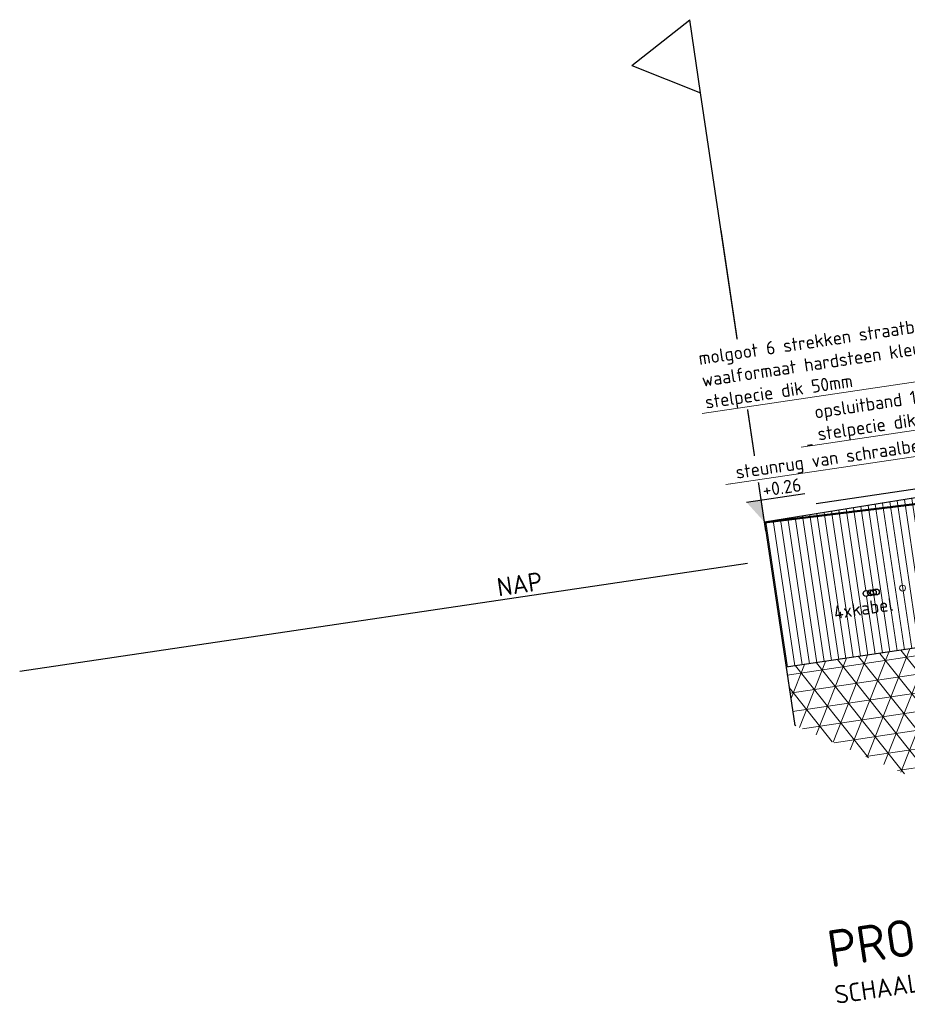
# Model space of a CAD drawing. Header units: metres. Extents: x 133846 to 269924, y 465764 to 933292.
# Tile 26 of 56: x 133858.37 to 133864.38, y 465839.15 to 465845.82. Entities that reach past the tile are written whole.
import ezdxf
from ezdxf import colors
from ezdxf.entities.mleader import LeaderData, LeaderLine
from ezdxf.lldxf.tags import DXFTag
from ezdxf.math import Vec2, Vec3

# ---------------------------------------------------------------- set-up
doc = ezdxf.new("R2010")
doc.units = ezdxf.units.M
doc.linetypes.add('AL-NAP_LIJN', pattern=[15.25, 12, -1.5, 0.25, -1.5])
doc.linetypes.add('XX-AFBREEK', pattern=[7, 4, -1, 1, -1])
doc.layers.add('B-OI-KL-DATA-G', color=3, linetype='KL-DATA-N', lineweight=18, true_color=0x00ff00)
doc.layers.add('B-WE-OG-TERREIN_ERF-SD', color=150, linetype='Continuous', lineweight=25, true_color=0x007fff)
for name, color, linetype, lineweight in [('B-WE-GW-AFBREEKLIJN-GD', 7, 'XX-AFBREEK', 25), ('B-WE-GW-GROND-AD-50', 253, 'Continuous', 18), ('B-WE-IE-TERREINAFSCHEIDING_NATUURLIJK_HAAG-GD', 60, 'IE-TERREINAFSCHEIDING-NATUURLIJK-HAAG', 25), ('B-WE-KL-T18', 10, 'Continuous', 18), ('B-WE-MO-BODEM-AD-50', 253, 'Continuous', 18), ('B-WE-VH-VERHARDING-GD', 253, 'Continuous', 25), ('N-WE-GR-GROENSTROOK-GD', 90, 'Continuous', 50), ('N-WE-VH-VERHARDING-GD', 7, 'Continuous', 50), ('N-WE-VH-VERHARDING-T18', 10, 'Continuous', 18), ('X-XX-AL-NAP-GD', 7, 'AL-NAP_LIJN', 25), ('X-XX-AL-NAP-T25', 7, 'Continuous', 25), ('X-XX-AL-PEILMAAT-SD', 7, 'Continuous', 25), ('X-XX-AL-VERWIJZING-S', 7, 'Continuous', 25)]:
    doc.layers.add(name, color=color, linetype=linetype, lineweight=lineweight)
doc.layers.add('X-XX-AL-HULPLIJN-GD', color=30, linetype='Continuous', lineweight=25, plot=False)
doc.styles.add('NLCS-ISO', font='NLCS-ISO.ttf')
doc.styles.add('NLCS-ISO-M50-T18', font='NLCS-ISO.ttf', dxfattribs={"height": 0.09000000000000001})
doc.styles.add('NLCS-ISO-M50-T25', font='NLCS-ISO.ttf', dxfattribs={"height": 0.125})
doc.styles.get("Standard").update_dxf_attribs({"font": 'romand.shx'})
doc.linetypes.add('IE-TERREINAFSCHEIDING-NATUURLIJK-HAAG', pattern='A,7,-1.5,[67,NLCS.SHX,S=0.75,R=45,X=0,Y=0],-1.5', length=10)
tags = doc.linetypes.add('KL-DATA-N', pattern='A,4,-1,[101,NLCS.SHX,S=0.5,R=0,X=0,Y=0],-1,4,-1,["D",Standard,S=1,R=0,X=-0.25,Y=-0.5],-1.5', length=12.5).pattern_tags.tags
tags[18] = DXFTag(74, 10)

# ---------------------------------------------------------------- blocks, each defined once
blk = doc.blocks.new('_DotSmall')
at = {"color": 0, "linetype": 'ByBlock', "const_width": 0.5}
blk.add_lwpolyline([(-0.0625, 0, 1), (0.0625, 0, 1)], format="xyb", close=True, dxfattribs=at)
blk = doc.blocks.new('SAL-PEILMAAT_INFRACAD_H01-SOD')
blk.add_line((-2, 3), (6, 3))
blk.add_solid([(-2, 3), (0, 3), (0, 0)])
at = {"style": 'NLCS-ISO'}
blk.add_attdef('...', (0.3999999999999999, 3.399999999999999), '', height=1.8, dxfattribs=at)
blk = doc.blocks.new('SAL-VERWIJZING_ONDERSCHRIFT-SO')
at = {"linetype": 'Continuous', "style": 'NLCS-ISO'}
blk.add_text('SCHAAL 1 :', height=2.5, dxfattribs=at).set_placement((0.000910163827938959, -3.748931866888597))
at = {"style": 'NLCS-ISO'}
for tag, p, height in [('OMSCHRIJVING', (0, 1.25), 5), ('SCHAAL', (18.15091668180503, -3.75), 2.5)]:
    blk.add_attdef(tag, p, '', height=height, dxfattribs=at)
blk = doc.blocks.new('SOG-ERFGRENS_LINKS-D')
for p, q in [((-0.4330127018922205, 3.25), (-8.881784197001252e-16, 3.5)), ((-8.881784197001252e-16, 3), (-1.77635683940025e-15, 3.5)), ((-0.4330127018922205, 3.25), (-8.881784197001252e-16, 3)), ((0, 0), (-8.881784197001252e-16, 3))]:
    blk.add_line(p, q)
blk = doc.blocks.new('dwarsprofiel Muyeveld 50km')
at = {"layer": 'X-XX-AL-HULPLIJN-GD'}
for points in [[(-0.1500000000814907, 0.3999999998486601), (-7.316134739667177, 0.3999999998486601)], [(-0.1500000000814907, -1.164153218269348e-10), (-7.316134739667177, -1.746229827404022e-10)]]:
    blk.add_lwpolyline(points, dxfattribs=at)
at = {"layer": 'N-WE-VH-VERHARDING-T18'}
ml = blk.add_multileader_mtext('Standard', dxfattribs=at)
ml.set_content('opsluitband 150x250\\Pstelpecie dik 50mm', color=256, style='NLCS-ISO-M50-T18')
ml.set_leader_properties(color=256, linetype='ByLayer', lineweight=-1)
ml.set_arrow_properties(name='DOTSMALL')
ml.build(insert=Vec2(0, 0))
ml.multileader.update_dxf_attribs({"text_left_attachment_type": 5, "text_right_attachment_type": 5, "dogleg_length": 0.09000000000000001, "arrow_head_size": 0.09})
ctx = ml.context
ctx.base_point, ctx.char_height, ctx.arrow_head_size, ctx.landing_gap_size, ctx.plane_origin = Vec3(-7.282793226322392, 0.3947614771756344), 0.09000000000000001, 0.09, 0.04500000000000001, Vec3(-4.025549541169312, -0.1098402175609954)
ctx.left_attachment, ctx.right_attachment = 5, 5
notes = []
notes.append((ctx, [(0, (1, 1, 0), (-6.022793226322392, 0.3947614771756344), (-1, 0), 0.09000000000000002, [(0, [(-6.025000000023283, -0.2390000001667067)], 0, [])])]))
ctx.mtext.insert, ctx.mtext.flow_direction = Vec3(-7.237793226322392, 0.6617614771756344), 5
ctx.mtext.has_bg_fill, ctx.mtext.bg_color, ctx.mtext.bg_scale_factor, ctx.mtext.bg_transparency, ctx.mtext.use_window_bg_color = 1, -1027028792, 1.5, 0, 1
for ctx, leaders in notes:
    for number, flags, end, landing, length, lines in leaders:
        leader = LeaderData()
        leader.index, (leader.has_last_leader_line, leader.has_dogleg_vector, leader.attachment_direction) = number, flags
        leader.last_leader_point, leader.dogleg_vector, leader.dogleg_length = Vec3(end), Vec3(landing), length
        for number, points, colour, breaks in lines:
            line = LeaderLine()
            line.index, line.vertices, line.color, line.breaks = number, Vec3.list(points), colors.encode_raw_color(colour), breaks
            leader.lines.append(line)
        ctx.leaders.append(leader)
ml = blk.add_multileader_mtext('Standard', dxfattribs=at)
ml.set_content('steunrug van schraalbeton', color=256, style='NLCS-ISO-M50-T18')
ml.set_leader_properties(color=256, linetype='ByLayer', lineweight=-1)
ml.set_arrow_properties(name='DOTSMALL')
ml.build(insert=Vec2(0, 0))
ml.multileader.update_dxf_attribs({"text_left_attachment_type": 5, "text_right_attachment_type": 5, "dogleg_length": 0.09000000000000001, "arrow_head_size": 0.09})
ctx = ml.context
ctx.base_point, ctx.char_height, ctx.arrow_head_size, ctx.landing_gap_size, ctx.plane_origin, ctx.plane_x_axis, ctx.plane_y_axis = Vec3(-7.869938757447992, 0.2197578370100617), 0.09000000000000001, 0.09, 0.04500000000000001, Vec3(-4.730541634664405, -0.2724650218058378), Vec3(1, 5.949685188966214e-12), Vec3(-5.949685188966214e-12, 1)
ctx.left_attachment, ctx.right_attachment = 5, 5
notes = []
notes.append((ctx, [(0, (1, 1, 0), (-6.222938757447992, 0.2197578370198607), (-1, -5.949619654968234e-12), 0.09000000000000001, [(0, [(-6.225233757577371, -0.3151261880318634)], 0, [])])]))
ctx.mtext.insert, ctx.mtext.text_direction, ctx.mtext.rotation, ctx.mtext.flow_direction = Vec3(-7.824938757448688, 0.3367578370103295), Vec3(1, 5.949685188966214e-12), 5.949685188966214e-12, 5
ctx.mtext.has_bg_fill, ctx.mtext.bg_color, ctx.mtext.bg_scale_factor, ctx.mtext.bg_transparency, ctx.mtext.use_window_bg_color = 1, -1027028792, 1.5, 0, 1
for ctx, leaders in notes:
    for number, flags, end, landing, length, lines in leaders:
        leader = LeaderData()
        leader.index, (leader.has_last_leader_line, leader.has_dogleg_vector, leader.attachment_direction) = number, flags
        leader.last_leader_point, leader.dogleg_vector, leader.dogleg_length = Vec3(end), Vec3(landing), length
        for number, points, colour, breaks in lines:
            line = LeaderLine()
            line.index, line.vertices, line.color, line.breaks = number, Vec3.list(points), colors.encode_raw_color(colour), breaks
            leader.lines.append(line)
        ctx.leaders.append(leader)
ml = blk.add_multileader_mtext('Standard', dxfattribs=at)
ml.set_content('molgoot 6 strekken straatbakstenen\\Pwaalformaat hardsteen kleur\\Pstelpecie dik 50mm', color=256, style='NLCS-ISO-M50-T18')
ml.set_leader_properties(color=256, linetype='ByLayer', lineweight=-1)
ml.set_arrow_properties(name='DOTSMALL')
ml.build(insert=Vec2(0, 0))
ml.multileader.update_dxf_attribs({"text_left_attachment_type": 5, "text_right_attachment_type": 5, "dogleg_length": 0.09000000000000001, "arrow_head_size": 0.09})
ctx = ml.context
ctx.base_point, ctx.char_height, ctx.arrow_head_size, ctx.landing_gap_size, ctx.plane_origin = Vec3(-8.005000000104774, 0.7197614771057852), 0.09000000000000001, 0.09, 0.04500000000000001, Vec3(-3.802756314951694, -0.1098402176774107)
ctx.left_attachment, ctx.right_attachment = 5, 5
notes = []
notes.append((ctx, [(0, (1, 1, 0), (-5.800000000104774, 0.7197614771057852), (-1, 0), 0.09000000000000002, [(0, [(-5.80000000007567, -0.1940684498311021)], 0, [])])]))
ctx.mtext.insert, ctx.mtext.width, ctx.mtext.flow_direction = Vec3(-7.960000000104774, 1.136761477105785), 2.0349, 5
ctx.mtext.has_bg_fill, ctx.mtext.bg_color, ctx.mtext.bg_scale_factor, ctx.mtext.bg_transparency, ctx.mtext.use_window_bg_color = 1, -1027028792, 1.5, 0, 1
for ctx, leaders in notes:
    for number, flags, end, landing, length, lines in leaders:
        leader = LeaderData()
        leader.index, (leader.has_last_leader_line, leader.has_dogleg_vector, leader.attachment_direction) = number, flags
        leader.last_leader_point, leader.dogleg_vector, leader.dogleg_length = Vec3(end), Vec3(landing), length
        for number, points, colour, breaks in lines:
            line = LeaderLine()
            line.index, line.vertices, line.color, line.breaks = number, Vec3.list(points), colors.encode_raw_color(colour), breaks
            leader.lines.append(line)
        ctx.leaders.append(leader)

msp = doc.modelspace()

# ---------------------------------------------------------------- hatches: boundary and pattern name
at = {"layer": 'B-WE-GW-GROND-AD-50'}
h = msp.add_hatch(dxfattribs=at)
h.set_pattern_fill('AGW-GROND_TEELAARDE-SO', color=256, scale=0.05, angle=-1.113194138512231e-14, pattern_type=2)
h.set_pattern_definition([(98.45276731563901, (134750.0194274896, 465501.4895357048), (-0.04945686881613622, -0.007349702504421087), [])])
h.paths.add_polyline_path([(133871.8833884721, 465843.4109148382), (133872.1531542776, 465843.2007802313), (133872.7109930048, 465842.766250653), (133872.8338161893, 465842.7842637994), (133872.7221666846, 465843.5355642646)])
h.paths.add_polyline_path([(133871.7739418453, 465843.6575054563), (133871.7961374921, 465843.4788791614), (133871.8833884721, 465843.4109148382), (133872.7221666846, 465843.5355642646), (133872.6927678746, 465843.7333917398)])
h.paths.add_polyline_path([(133864.5076631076, 465841.5722128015), (133864.918482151, 465842.1477366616), (133865.1006536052, 465842.402943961), (133863.452315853, 465842.1579872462), (133863.5602890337, 465841.4314251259)])
edge = h.paths.add_edge_path(flags=16)
edge.add_arc((133864.102447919, 465841.9310880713), 0.02000000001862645, 49.86238957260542, 179.9999998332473, ccw=False)
edge.add_arc((133864.1321220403, 465841.9354978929), 0.02000000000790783, 68.45276731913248, 147.0431453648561, ccw=False)
edge.add_arc((133864.1519047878, 465841.938437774), 0.01999999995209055, 68.45276733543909, 128.4527674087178, ccw=False)
edge.add_arc((133864.1716875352, 465841.9413776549), 0.01999999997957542, 0, 128.4527672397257, ccw=False)
edge.add_arc((133864.1716875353, 465841.9413776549), 0.01999999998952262, -111.54723260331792, 0, ccw=False)
edge.add_arc((133864.1519047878, 465841.9384377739), 0.0199999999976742, 248.4527672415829, 308.45276730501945, ccw=False)
edge.add_arc((133864.1321220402, 465841.9354978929), 0.0199999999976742, 229.8623894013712, 308.45276730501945, ccw=False)
edge.add_arc((133864.102447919, 465841.9310880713), 0.01999999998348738, 180, 327.04314531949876, ccw=False)
edge = h.paths.add_edge_path(flags=16)
edge.add_arc((133864.349732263, 465841.9678365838), 0.01999999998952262, -1.113194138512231e-14, 360)
h.paths.add_polyline_path([(133865.1006536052, 465842.402943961), (133865.1814063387, 465842.5160719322), (133865.1517594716, 465842.6936136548), (133863.4140974, 465842.4151629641), (133863.452315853, 465842.1579872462)])
at = {"layer": 'B-WE-MO-BODEM-AD-50'}
h = msp.add_hatch(dxfattribs=at)
h.set_pattern_fill('AVH-FUNDERING_EPS-SO', color=256, scale=0.025, angle=-1.113194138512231e-14, pattern_type=2)
h.set_pattern_definition([(8.452767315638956, (134750.0194274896, 465501.4895357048), (-0.01837425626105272, 0.1236421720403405), []), (68.45276731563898, (134750.0194274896, 465501.4895357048), (-0.1162643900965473, 0.04590851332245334), []), (128.452767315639, (134750.0194274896, 465501.4895357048), (-0.0978901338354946, -0.07773365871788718), [])])
h.paths.add_polyline_path([(133868.5966310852, 465842.2550105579), (133864.5076631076, 465841.5722128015), (133863.5602890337, 465841.4314251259), (133863.6187966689, 465841.0377215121), (133865.4959076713, 465840.212502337), (133867.6576619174, 465840.655555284), (133869.3526537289, 465840.6638518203), (133872.005577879, 465841.1798935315), (133872.9454656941, 465842.0329633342), (133872.8338161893, 465842.7842637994), (133872.7109930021, 465842.7662506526)])

# ---------------------------------------------------------------- linework, layer by layer
for centre in [(133864.1321220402, 465841.9354978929), (133864.1519047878, 465841.9384377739), (133864.1716875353, 465841.9413776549), (133864.102447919, 465841.9310880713)]:
    msp.add_circle(centre, 0.02)
at = {"layer": 'B-OI-KL-DATA-G'}
msp.add_circle((133864.349732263, 465841.9678365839), 0.02, dxfattribs=at)
at = {"layer": 'B-WE-GW-AFBREEKLIJN-GD'}
msp.add_lwpolyline([(133863.452315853, 465842.1579872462), (133863.6187966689, 465841.0377215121)], dxfattribs=at)
at = {"layer": 'B-WE-IE-TERREINAFSCHEIDING_NATUURLIJK_HAAG-GD'}
msp.add_lwpolyline([(133863.4140974, 465842.4151629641), (133863.1201092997, 465844.3934377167)], dxfattribs=at)
at = {"layer": 'B-WE-VH-VERHARDING-GD'}
msp.add_lwpolyline([(133865.1517594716, 465842.6936136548), (133863.4140974, 465842.4151629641)], dxfattribs=at)
at = {"layer": 'X-XX-AL-HULPLIJN-GD'}
for points in [[(133863.4140974, 465842.4151629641), (133863.452315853, 465842.1579872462)], [(133864.918482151, 465842.1477366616), (133864.5076631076, 465841.5722128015), (133863.5602890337, 465841.4314251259)]]:
    msp.add_lwpolyline(points, dxfattribs=at)
at = {"layer": 'X-XX-AL-NAP-GD'}
msp.add_lwpolyline([(133878.383947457, 465844.3769520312), (133858.369753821, 465841.4026762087)], dxfattribs=at)

# ---------------------------------------------------------------- block references
at = {"layer": 'B-WE-OG-TERREIN_ERF-SD', "rotation": 8.452767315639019}
msp.add_blockref('SOG-ERFGRENS_LINKS-D', (133863.4225867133, 465842.3561129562), dxfattribs=at)
at = {"layer": 'X-XX-AL-VERWIJZING-S', "xscale": 0.05, "yscale": 0.05, "zscale": 0.05, "rotation": 8.452767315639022}
msp.add_blockref('SAL-VERWIJZING_ONDERSCHRIFT-SO', (133863.871869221, 465839.3347714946), dxfattribs=at).add_auto_attribs({'OMSCHRIJVING': 'PROFIEL 6', 'SCHAAL': '50'})

# ---------------------------------------------------------------- texts
at = {"layer": 'B-WE-KL-T18', "insert": (133864.2780972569, 465841.9053845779), "char_height": 0.09, "attachment_point": 3, "rotation": 8.45276731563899, "style": 'NLCS-ISO-M50-T18'}
msp.add_mtext_dynamic_manual_height_columns('4xkabel', width=1.034147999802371, gutter_width=12.5, heights=[0], dxfattribs=at)
at = {"layer": 'X-XX-AL-NAP-T25', "insert": (133861.5945278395, 465842.0335517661), "char_height": 0.125, "attachment_point": 1, "rotation": 8.452767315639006, "style": 'NLCS-ISO-M50-T25'}
msp.add_mtext_dynamic_manual_height_columns('NAP', width=4.435893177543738, gutter_width=0.625, heights=[0], dxfattribs=at)

# ---------------------------------------------------------------- next in the draw order: block references
at = {"layer": 'N-WE-VH-VERHARDING-GD', "rotation": 8.452767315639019}
msp.add_blockref('dwarsprofiel Muyeveld 50km', (133871.0020164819, 465843.613559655), dxfattribs=at)

# ---------------------------------------------------------------- next in the draw order: linework, layer by layer
at = {"layer": 'N-WE-GR-GROENSTROOK-GD'}
msp.add_lwpolyline([(133864.9848379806, 465842.6041048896), (133863.4144453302, 465842.4128217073)], dxfattribs=at)

# ---------------------------------------------------------------- next in the draw order: block references
at = {"layer": 'X-XX-AL-PEILMAAT-SD', "xscale": 0.05, "yscale": 0.05, "zscale": 0.05, "rotation": 8.452767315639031}
msp.add_blockref('SAL-PEILMAAT_INFRACAD_H01-SOD', (133863.413818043, 465842.4151181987), dxfattribs=at).add_auto_attribs({'...': '+0.26'})

doc.saveas('drawing.dxf')
